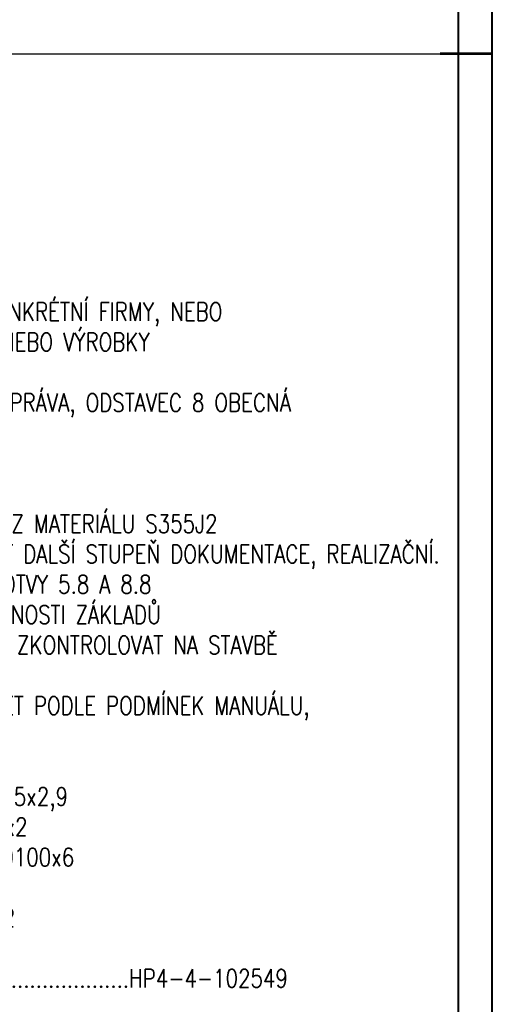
# Paper-space layout 'Layout1' of a CAD drawing. Extents: x -2 to 1243, y -36 to 596.
# Tile 131 of 132: x 960 to 1051, y 114 to 304. Entities that reach past the tile are written whole.
import ezdxf
from ezdxf.enums import TextEntityAlignment as Align

# ---------------------------------------------------------------- set-up
doc = ezdxf.new("R2010")
doc.units = 0
doc.layers.get('DEFPOINTS').update_dxf_attribs({"color": 132, "linetype": 'CONTINUOUS'})
doc.layers.add('RAMECEK_HP', color=251, linetype='CONTINUOUS')
doc.layers.add('SS_TEXT35', color=2, linetype='CONTINUOUS', lineweight=35)
doc.styles.add('ROMANS', font='romans.shx', dxfattribs={"width": 0.8})

# ---------------------------------------------------------------- blocks, each defined once
blk = doc.blocks.new('*U6')
at = {"layer": 'DEFPOINTS'}
blk.add_lwpolyline([(1051, 0), (841, 0), (841, 297), (1051, 297)], close=True, dxfattribs=at)
at = {"layer": 'RAMECEK_HP', "lineweight": 35, "const_width": 0.35}
for points in [[(0, 594), (0, 0), (1051, 0), (1051, 594)], [(6.5, 587.5), (6.5, 6.5), (1044.5, 6.5), (1044.5, 587.5)]]:
    blk.add_lwpolyline(points, close=True, dxfattribs=at)
at = {"layer": 'RAMECEK_HP', "lineweight": 50, "const_width": 0.5}
blk.add_lwpolyline([(1051, 297), (1041, 297)], dxfattribs=at)
blk.add_lwpolyline([(1051, 297), (1041, 297)], dxfattribs=at)
at = {"layer": 'DEFPOINTS', "style": 'ROMANS', "width": 0.8}
blk.add_attdef('TISK', text='', height=10, dxfattribs=at).set_placement((1051, -33), align=Align.RIGHT)

psp = doc.layouts.get("Layout1")

# ---------------------------------------------------------------- block references
at = {"layer": 'RAMECEK_HP'}
psp.add_blockref('*U6', (0, 0), dxfattribs=at)

# ---------------------------------------------------------------- texts
at = {"layer": 'SS_TEXT35', "insert": (871, 117.25), "char_height": 3.5, "attachment_point": 7, "style": 'ROMANS'}
psp.add_mtext_dynamic_manual_height_columns('\\pxt1.71429;{\\H1.42857x;\\C4;POZNÁMKA:\\H0.7x;\\P\\pt1.71429,2;}- POKUD JSOU V\\~DOKUMENTACI UVEDENY KONKRÉTNÍ FIRMY, NEBO ^I^IVÝROBKY TAK JE LZE ZAMĚNIT ZA FIRMY, NEBO VÝROBKY ^I^I^IS\\~ROVNOCENNÝM ŘEŠENÍM.\\P- SOUČÁSTI DOKUMENTACE JE I TECHNICKÁ ZPRÁVA, ODSTAVEC 8 OBECNÁ UPOZORNĚNÍ A DOPORUČENÍ\\P\\pb0.25,t1.71429;- POUŽITÝ MATERIÁL: S235JR, S355J2\\P- DUTÉ PROFILY UZAVŘÍT PLECHEM P4\\P{\\A1;- PROFILY OZNAČENÉ HVĚZDIČKOU (*) JSOU Z MATERIÁLU S355J2\\P}- NESLOUŽÍ PRO VÝROBU, NUTNO ZPRACOVAT DALŠÍ STUPEŇ DOKUMENTACE, REALIZAČNÍ.\\P- VŠECHNY ŠROUBY MINIMÁLNĚ TŘÍDY 8.8, KOTVY 5.8 A 8.8\\P- PODLITÍ PATNÍCH PLECHŮ MINIMÁLNĚ O PEVNOSTI ZÁKLADŮ\\P- SKUTEČNÉ ROZMĚRY A STAV STÁVAJÍCÍ KCE ZKONTROLOVAT NA STAVBĚ\\P- PROFILY UPE DLE DIN 1026-2\\P- POSTUP OSAZOVÁNÍ VŠECH KOTEV PROVÁDĚT PODLE PODMÍNEK MANUÁLU, ^ISTANDARDU FIRMY\\P\\pt1.71429,15;- ZÁBRADLÍ TRUBKOVÉ: SLOUPKY TR%%C44,5x5\\P\\pt1.71429,13.571;^I^IHORNÍ MADLO TR%%C44,5x2,9\\P\\pql;^I^IDOLNÍ MADLO TR%%C32x2\\P\\pq*,t1.71429,13.57143,15;^I^IOKOPOVÝ PLECH PLO100x6\\P\\pt1.71429;\\PTŘÍDA PROVEDENÍ DLE ČSN EN 1090-2 EXC 2\\P\\PVÝKAZ MATERIÁLU Č. ..........................................................HP4-4-102549', width=171.23819, gutter_width=17.5, heights=[216.8011], dxfattribs=at)

doc.saveas('drawing.dxf')
